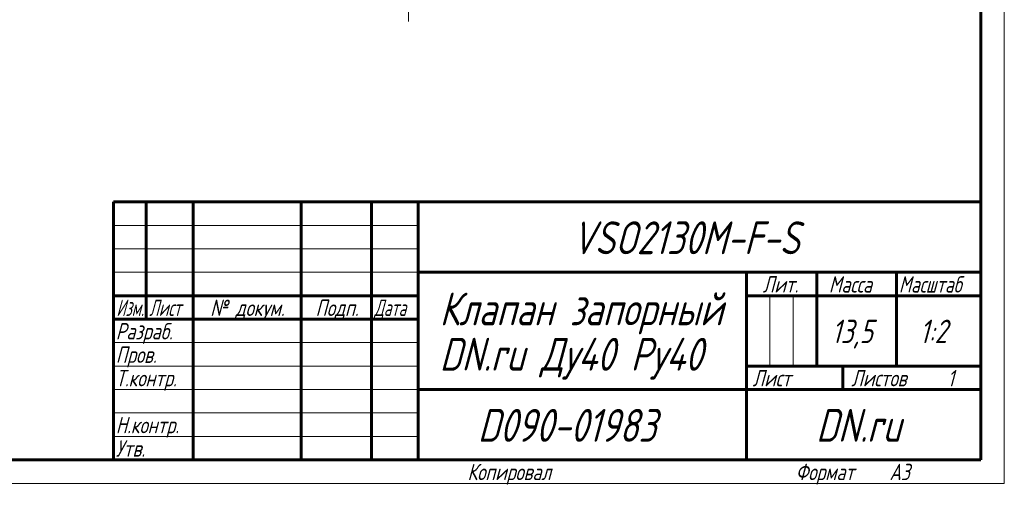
# Model space of a CAD drawing. Header units: millimetres. Extents: x 0 to 420, y 0 to 297.
# Tile 6 of 7: x 210 to 420, y 0 to 99. Entities that reach past the tile are written whole.
import ezdxf

# ---------------------------------------------------------------- set-up
doc = ezdxf.new("R2010")
doc.units = ezdxf.units.MM
for name, pattern in [('K5LT_AXLED', [12, 7.5, -1.5, 1.5, -1.5]), ('K5LT_BASIC', [0]), ('K5LT_THIN', [0])]:
    doc.linetypes.add(name, pattern=pattern)
doc.layers.add('Системный слой (1)', color=7, linetype='Continuous', true_color=0x6c6c6c)
doc.styles.add('KTEXTSTYLE', font='txt', dxfattribs={"width": 0.96, "height": 5})

# ---------------------------------------------------------------- blocks, each defined once
blk = doc.blocks.new('U34')
at = {"layer": 'Системный слой (1)', "color": 30, "linetype": 'K5LT_AXLED', "lineweight": 18, "true_color": 0xff8000}
for q in [(292.94, 177.46), (253.44, 137.96), (332.44, 137.96), (292.94, 98.46)]:
    blk.add_line((292.94, 137.96), q, dxfattribs=at)
blk = doc.blocks.new('U36')
at = {"color": 7, "linetype": 'K5LT_THIN', "lineweight": 18}
for p, q in [((420, 297), (420, 0)), ((230, 55), (295, 55)), ((230, 50), (295, 50)), ((230, 45), (295, 45)), ((369.96, 25), (369.96, 40)), ((374.98, 25), (374.98, 40)), ((230, 30), (295, 30)), ((230, 25), (295, 25)), ((230, 20), (295, 20)), ((230, 15), (295, 15)), ((230, 10), (295, 10)), ((420, 0), (0, 0))]:
    blk.add_line(p, q, dxfattribs=at)
at = {"color": 150, "linetype": 'K5LT_BASIC', "lineweight": 60, "true_color": 0x0080ff}
for p, q in [((415, 292), (415, 5)), ((230, 60), (415, 60)), ((230, 5), (230, 60)), ((237, 35), (237, 60)), ((247, 5), (247, 60)), ((270, 5), (270, 60)), ((285, 5), (285, 60)), ((295, 5), (295, 60)), ((295, 45), (415, 45)), ((365, 5), (365, 45)), ((380, 25), (380, 45)), ((397, 25), (397, 45)), ((230, 40), (295, 40)), ((365, 40), (380, 40)), ((380, 40), (415, 40)), ((230, 35), (295, 35)), ((365, 25), (415, 25)), ((385.57, 20), (385.57, 25)), ((295, 20), (365, 20)), ((365, 20), (415, 20)), ((415, 5), (20, 5))]:
    blk.add_line(p, q, dxfattribs=at)
at = {"color": 7, "attachment_point": 1, "style": 'KTEXTSTYLE'}
for s, insert, char_height in [('\\fArial|b0|c204|p34;\\H5.0;\\W1.000;\\Q15;\\fGOST Type AU|b0|i0|c204|p34;\\Q15;\\W0.960;\\H7.00;VSO2130M-F-S', (327.8, 55.86), 7), ('\\fArial|b0|c204|p34;\\H5.0;\\W1.000;\\Q15;\\fGOST Type AU|b0|i0|c204|p34;\\Q15;\\W0.960;\\H3.50;Лит.', (368.47, 44.18), 3.5), ('\\fArial|b0|c204|p34;\\H5.0;\\W1.000;\\Q15;\\fGOST Type AU|b0|i0|c204|p34;\\Q15;\\W0.960;\\H3.50;Масса', (382.58, 44.18), 3.5), ('\\fArial|b0|c204|p34;\\H5.0;\\W1.000;\\Q15;\\fGOST Type AU|b0|i0|c204|p34;\\Q15;\\W0.926;\\H3.50;Масштаб', (397.52, 44.18), 3.5), ('\\fArial|b0|c204|p34;\\H5.0;\\W1.000;\\Q15;\\fGOST Type AU|b0|i0|c204|p34;\\Q15;\\W0.960;\\H7.00;Клапан запорный', (299.56, 40.69), 7), ('\\fArial|b0|c204|p34;\\H5.0;\\W1.000;\\Q15;\\fGOST Type AU|b0|i0|c204|p34;\\Q15;\\W0.786;\\H3.50;Изм.', (230.62, 39.18), 3.5), ('\\fArial|b0|c204|p34;\\H5.0;\\W1.000;\\Q15;\\fGOST Type AU|b0|i0|c204|p34;\\Q15;\\W0.800;\\H3.50;Лист', (237.61, 39.18), 3.5), ('\\fArial|b0|c204|p34;\\H5.0;\\W1.000;\\Q15;\\fGOST Type AU|b0|i0|c204|p34;\\Q15;\\W0.960;\\H3.50;№ докум.', (250.63, 39.18), 3.5), ('\\fArial|b0|c204|p34;\\H5.0;\\W1.000;\\Q15;\\fGOST Type AU|b0|i0|c204|p34;\\Q15;\\W0.960;\\H3.50;Подп.', (273.1, 39.18), 3.5), ('\\fArial|b0|c204|p34;\\H5.0;\\W1.000;\\Q15;\\fGOST Type AU|b0|i0|c204|p34;\\Q15;\\W0.800;\\H3.50;Дата', (285.61, 39.18), 3.5), ('\\fArial|b0|c204|p34;\\H5.0;\\W1.000;\\Q15;\\fGOST Type AU|b0|i0|c204|p34;\\Q15;\\W0.960;\\H3.50;Разраб.', (230.5, 34.18), 3.5), ('\\fArial|b0|c204|p34;\\H5.0;\\W1.000;\\Q15;\\fGOST Type AU|b0|i0|c204|p34;\\Q15;\\W0.960;13,5', (383.16, 34.9), 5), ('\\fArial|b0|c204|p34;\\H5.0;\\W1.000;\\Q15;\\fGOST Type AU|b0|i0|c204|p34;\\Q15;\\W0.960;{\\c16711680;1:2}', (401.92, 34.9), 5), ('\\fArial|b0|c204|p34;\\H5.0;\\W1.000;\\Q15;\\fGOST Type AU|b0|i0|c204|p34;\\Q15;\\W0.960;\\H7.00;DN.ru Ду40 Ру40', (299.56, 31.02), 7), ('\\fArial|b0|c204|p34;\\H5.0;\\W1.000;\\Q15;\\fGOST Type AU|b0|i0|c204|p34;\\Q15;\\W0.960;\\H3.50;Пров.', (230.5, 29.18), 3.5), ('\\fArial|b0|c204|p34;\\H5.0;\\W1.000;\\Q15;\\fGOST Type AU|b0|i0|c204|p34;\\Q15;\\W0.960;\\H3.50;Т.контр.', (230.5, 24.18), 3.5), ('\\fArial|b0|c204|p34;\\H5.0;\\W1.000;\\Q15;\\fGOST Type AU|b0|i0|c204|p34;\\Q15;\\W0.960;\\H3.50;Лист', (366.32, 24.18), 3.5), ('\\fArial|b0|c204|p34;\\H5.0;\\W1.000;\\Q15;\\fGOST Type AU|b0|i0|c204|p34;\\Q15;\\W0.960;\\H3.50;Листов', (387.36, 24.18), 3.5), ('\\fArial|b0|c204|p34;\\H5.0;\\W1.000;\\Q15;\\fGOST Type AU|b0|i0|c204|p34;\\Q15;\\W0.960;\\H3.50;1', (407.91, 24.18), 3.5), ('\\fArial|b0|c204|p34;\\H5.0;\\W1.000;\\Q15;\\fGOST Type AU|b0|i0|c204|p34;\\Q15;\\W0.960;\\H7.00;D090-01983', (307.7, 15.86), 7), ('\\fArial|b0|c204|p34;\\H5.0;\\W1.000;\\Q15;\\fGOST Type AU|b0|i0|c204|p34;\\Q15;\\W0.960;\\H7.00;DN.ru', (379.84, 15.86), 7), ('\\fArial|b0|c204|p34;\\H5.0;\\W1.000;\\Q15;\\fGOST Type AU|b0|i0|c204|p34;\\Q15;\\W0.960;\\H3.50;Н.контр.', (230.5, 14.18), 3.5), ('\\fArial|b0|c204|p34;\\H5.0;\\W1.000;\\Q15;\\fGOST Type AU|b0|i0|c204|p34;\\Q15;\\W0.960;\\H3.50;Утв.', (230.5, 9.18), 3.5), ('\\fArial|b0|c204|p34;\\H5.0;\\W1.000;\\Q15;\\fGOST Type AU|b0|i0|c204|p34;\\Q15;\\W0.960;\\H3.50;Копировал', (305.5, 4.18), 3.5), ('\\fArial|b0|c204|p34;\\H5.0;\\W1.000;\\Q15;\\fGOST Type AU|b0|i0|c204|p34;\\Q15;\\W0.960;\\H3.50;Формат', (375.5, 4.18), 3.5), ('\\fArial|b0|c204|p34;\\H5.0;\\W1.000;\\Q15;\\fGOST Type AU|b0|i0|c204|p34;\\Q15;\\W0.960;\\H3.50;A3', (395.5, 4.18), 3.5)]:
    blk.add_mtext(s, dxfattribs=dict(at, insert=insert, char_height=char_height))

msp = doc.modelspace()

# ---------------------------------------------------------------- block references
msp.add_blockref('U36', (0, 0))
at = {"layer": 'Системный слой (1)'}
msp.add_blockref('U34', (0, 0), dxfattribs=at)

doc.saveas('drawing.dxf')
